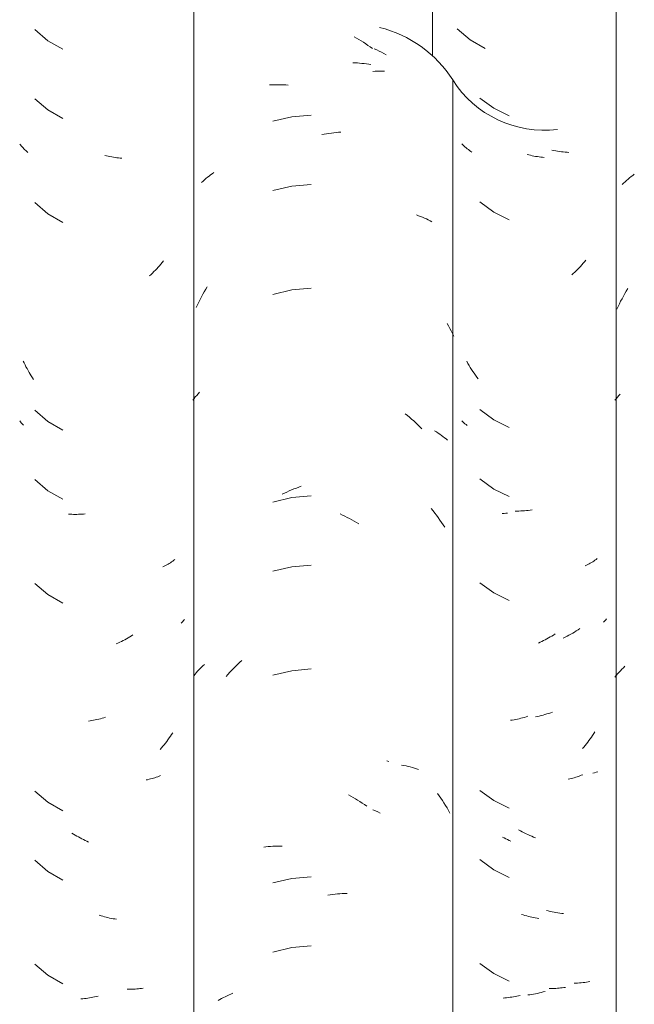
# Model space of a CAD drawing. Header units: metres. Extents: x -27.3 to 21, y -0.3 to 10.3.
# Tile 200 of 255: x 16.469 to 16.737, y 2.908 to 3.337. Entities that reach past the tile are written whole.
import ezdxf

# ---------------------------------------------------------------- set-up
doc = ezdxf.new("R2010")
doc.units = ezdxf.units.M
doc.layers.add('A-GLAZ-CWMG', color=7, linetype='Continuous', lineweight=5)

# ---------------------------------------------------------------- blocks, each defined once
blk = doc.blocks.new('FP_355-FACHADA 03')
at = {"layer": 'A-GLAZ-CWMG', "color": 9, "true_color": 0xc0c0c0}
for p, q in [((21.87721, 3.30302), (21.88327, 3.29858)), ((21.88327, 3.29858), (21.89003, 3.29528)), ((21.86984, 3.28268), (21.8694, 3.28313)), ((21.87029, 3.28224), (21.86984, 3.28268)), ((21.87075, 3.28181), (21.87029, 3.28224)), ((21.87123, 3.28139), (21.87075, 3.28181)), ((21.87172, 3.28098), (21.87123, 3.28139)), ((21.87222, 3.28058), (21.87172, 3.28098)), ((21.87274, 3.28018), (21.87222, 3.28058)), ((21.87326, 3.2798), (21.87274, 3.28018)), ((21.8738, 3.27943), (21.87326, 3.2798)), ((21.90944, 3.28014), (21.9086, 3.28031)), ((21.91027, 3.27999), (21.90944, 3.28014)), ((21.9111, 3.27985), (21.91027, 3.27999)), ((21.91193, 3.27974), (21.9111, 3.27985)), ((21.91276, 3.27963), (21.91193, 3.27974)), ((21.91358, 3.27955), (21.91276, 3.27963)), ((21.9144, 3.27948), (21.91358, 3.27955)), ((21.91522, 3.27942), (21.9144, 3.27948)), ((21.91603, 3.27939), (21.91522, 3.27942)), ((21.87721, 3.2578), (21.88327, 3.25337)), ((21.88327, 3.25337), (21.89003, 3.25007)), ((21.87201, 3.1875), (21.8715, 3.1884)), ((21.87254, 3.18662), (21.87201, 3.1875)), ((21.87308, 3.18574), (21.87254, 3.18662)), ((21.87363, 3.18488), (21.87308, 3.18574)), ((21.87419, 3.18402), (21.87363, 3.18488)), ((21.87476, 3.18318), (21.87419, 3.18402)), ((21.87535, 3.18235), (21.87476, 3.18318)), ((21.87595, 3.18153), (21.87535, 3.18235)), ((21.87656, 3.18072), (21.87595, 3.18153)), ((21.87721, 3.16737), (21.88327, 3.16294)), ((21.86983, 3.16211), (21.8694, 3.16256)), ((21.87028, 3.16168), (21.86983, 3.16211)), ((21.87074, 3.16125), (21.87028, 3.16168)), ((21.87122, 3.16083), (21.87074, 3.16125)), ((21.87171, 3.16042), (21.87122, 3.16083)), ((21.88327, 3.16294), (21.89003, 3.15964)), ((21.87721, 3.13723), (21.88327, 3.1328)), ((21.88327, 3.1328), (21.89003, 3.1295)), ((21.89342, 3.1232), (21.89262, 3.1232)), ((21.89423, 3.12321), (21.89342, 3.1232)), ((21.89504, 3.12324), (21.89423, 3.12321)), ((21.89586, 3.12329), (21.89504, 3.12324)), ((21.89668, 3.12335), (21.89586, 3.12329)), ((21.8975, 3.12343), (21.89668, 3.12335)), ((21.89832, 3.12352), (21.8975, 3.12343)), ((21.89915, 3.12363), (21.89832, 3.12352)), ((21.89998, 3.12376), (21.89915, 3.12363)), ((21.87721, 3.09202), (21.88327, 3.08758)), ((21.88327, 3.08758), (21.89003, 3.08429)), ((21.91686, 3.06957), (21.91605, 3.06912)), ((21.91766, 3.07005), (21.91686, 3.06957)), ((21.91846, 3.07054), (21.91766, 3.07005)), ((21.91925, 3.07104), (21.91846, 3.07054)), ((21.92004, 3.07156), (21.91925, 3.07104)), ((21.92083, 3.07209), (21.92004, 3.07156)), ((21.91442, 3.06825), (21.91359, 3.06784)), ((21.91523, 3.06868), (21.91442, 3.06825)), ((21.91605, 3.06912), (21.91523, 3.06868)), ((21.9081, 3.0354), (21.90726, 3.03512)), ((21.90894, 3.03571), (21.9081, 3.0354)), ((21.90223, 3.03375), (21.9014, 3.03358)), ((21.90307, 3.03394), (21.90223, 3.03375)), ((21.90391, 3.03414), (21.90307, 3.03394)), ((21.90475, 3.03436), (21.90391, 3.03414)), ((21.90559, 3.0346), (21.90475, 3.03436)), ((21.90642, 3.03485), (21.90559, 3.0346)), ((21.90726, 3.03512), (21.90642, 3.03485)), ((21.92858, 3.00967), (21.92788, 3.00947)), ((21.92716, 3.00927), (21.92644, 3.00909)), ((21.92788, 3.00947), (21.92716, 3.00927)), ((21.87721, 3.00159), (21.88327, 2.99716)), ((21.88327, 2.99716), (21.89003, 2.99386)), ((21.89489, 2.98399), (21.89408, 2.98444)), ((21.89571, 2.98356), (21.89489, 2.98399)), ((21.89653, 2.98314), (21.89571, 2.98356)), ((21.89735, 2.98273), (21.89653, 2.98314)), ((21.89817, 2.98235), (21.89735, 2.98273)), ((21.899, 2.98197), (21.89817, 2.98235)), ((21.89983, 2.98162), (21.899, 2.98197)), ((21.90066, 2.98128), (21.89983, 2.98162)), ((21.9015, 2.98096), (21.90066, 2.98128)), ((21.87721, 2.97144), (21.88327, 2.96701)), ((21.88327, 2.96701), (21.89003, 2.96371)), ((21.90704, 2.94909), (21.9062, 2.94931)), ((21.90788, 2.9489), (21.90704, 2.94909)), ((21.90871, 2.94871), (21.90788, 2.9489)), ((21.90955, 2.94855), (21.90871, 2.94871)), ((21.91038, 2.9484), (21.90955, 2.94855)), ((21.91121, 2.94827), (21.91038, 2.9484)), ((21.91204, 2.94815), (21.91121, 2.94827)), ((21.91287, 2.94805), (21.91204, 2.94815)), ((21.91369, 2.94797), (21.91287, 2.94805)), ((21.87721, 2.92623), (21.88327, 2.9218)), ((21.88327, 2.9218), (21.89003, 2.9185)), ((21.91904, 2.91767), (21.91825, 2.91765)), ((21.91983, 2.91771), (21.91904, 2.91767)), ((21.92062, 2.91776), (21.91983, 2.91771)), ((21.9214, 2.91783), (21.92062, 2.91776)), ((21.92217, 2.91791), (21.9214, 2.91783)), ((21.92294, 2.91801), (21.92217, 2.91791)), ((21.9237, 2.91812), (21.92294, 2.91801)), ((21.92445, 2.91825), (21.9237, 2.91812)), ((21.92519, 2.91839), (21.92445, 2.91825)), ((21.89897, 2.91261), (21.89815, 2.9125)), ((21.8998, 2.91273), (21.89897, 2.91261)), ((21.90064, 2.91287), (21.8998, 2.91273)), ((21.90147, 2.91302), (21.90064, 2.91287)), ((21.90231, 2.9132), (21.90147, 2.91302)), ((21.90314, 2.91338), (21.90231, 2.9132)), ((21.90398, 2.91359), (21.90314, 2.91338)), ((21.90482, 2.91381), (21.90398, 2.91359)), ((21.90566, 2.91405), (21.90482, 2.91381)), ((21.8865, 2.8992), (21.88575, 2.89982)), ((21.88725, 2.8986), (21.8865, 2.8992)), ((21.88801, 2.89801), (21.88725, 2.8986)), ((21.88878, 2.89744), (21.88801, 2.89801)), ((21.88956, 2.89689), (21.88878, 2.89744)), ((21.89034, 2.89635), (21.88956, 2.89689)), ((21.89113, 2.89582), (21.89034, 2.89635)), ((21.89192, 2.89531), (21.89113, 2.89582)), ((21.89272, 2.89482), (21.89192, 2.89531))]:
    blk.add_line(p, q, dxfattribs=at)
blk = doc.blocks.new('FP_356-FACHADA 03')
at = {"layer": 'A-GLAZ-CWMG', "color": 9, "true_color": 0xc0c0c0}
for p, q in [((21.83125, 3.32449), (21.83229, 3.324)), ((21.83229, 3.324), (21.83332, 3.32349)), ((21.83332, 3.32349), (21.83434, 3.32296)), ((21.83434, 3.32296), (21.83537, 3.32242)), ((21.83537, 3.32242), (21.83638, 3.32185)), ((21.83054, 3.31466), (21.83158, 3.31473)), ((21.83158, 3.31473), (21.83261, 3.31477)), ((21.83261, 3.31477), (21.83364, 3.3148)), ((21.83364, 3.3148), (21.83467, 3.3148)), ((21.83467, 3.3148), (21.83569, 3.31479)), ((21.84961, 3.25212), (21.8505, 3.25181)), ((21.8505, 3.25181), (21.85137, 3.25149)), ((21.85137, 3.25149), (21.85223, 3.25115)), ((21.85223, 3.25115), (21.85308, 3.25079)), ((21.85308, 3.25079), (21.85392, 3.25041)), ((21.85392, 3.25041), (21.85474, 3.25002)), ((21.85474, 3.25002), (21.85555, 3.24962)), ((21.85555, 3.24962), (21.85635, 3.2492)), ((21.86294, 3.20491), (21.86357, 3.20383)), ((21.86357, 3.20383), (21.86418, 3.20274)), ((21.86418, 3.20274), (21.86477, 3.20164)), ((21.86477, 3.20164), (21.86535, 3.20052)), ((21.86535, 3.20052), (21.86591, 3.1994)), ((21.8447, 3.16555), (21.84564, 3.1648)), ((21.84564, 3.1648), (21.84657, 3.16403)), ((21.84657, 3.16403), (21.84749, 3.16325)), ((21.84749, 3.16325), (21.8484, 3.16244)), ((21.8484, 3.16244), (21.8493, 3.16162)), ((21.8493, 3.16162), (21.85019, 3.16078)), ((21.85019, 3.16078), (21.85107, 3.15993)), ((21.85107, 3.15993), (21.85194, 3.15905)), ((21.85752, 3.1581), (21.85828, 3.15764)), ((21.85828, 3.15764), (21.85903, 3.15716)), ((21.85903, 3.15716), (21.85976, 3.15667)), ((21.85976, 3.15667), (21.86047, 3.15617)), ((21.86047, 3.15617), (21.86117, 3.15565)), ((21.86117, 3.15565), (21.86185, 3.15512)), ((21.86185, 3.15512), (21.86252, 3.15458)), ((21.86252, 3.15458), (21.86317, 3.15402)), ((21.85606, 3.1243), (21.85685, 3.12333)), ((21.85685, 3.12333), (21.85762, 3.12235)), ((21.85762, 3.12235), (21.85838, 3.12135)), ((21.85838, 3.12135), (21.85912, 3.12033)), ((21.85912, 3.12033), (21.85985, 3.1193)), ((21.85985, 3.1193), (21.86057, 3.11826)), ((21.86057, 3.11826), (21.86126, 3.1172)), ((21.86126, 3.1172), (21.86194, 3.11613)), ((21.84316, 3.01262), (21.84411, 3.01243)), ((21.84411, 3.01243), (21.84506, 3.01224)), ((21.84506, 3.01224), (21.846, 3.01202)), ((21.846, 3.01202), (21.84693, 3.01178)), ((21.84693, 3.01178), (21.84784, 3.01153)), ((21.84784, 3.01153), (21.84875, 3.01125)), ((21.84875, 3.01125), (21.84965, 3.01096)), ((21.84965, 3.01096), (21.85053, 3.01066)), ((21.85874, 3.00029), (21.85948, 2.99926)), ((21.85948, 2.99926), (21.8602, 2.99823)), ((21.8602, 2.99823), (21.8609, 2.99718)), ((21.8609, 2.99718), (21.86159, 2.99611)), ((21.83068, 2.99317), (21.83172, 2.9927)), ((21.83172, 2.9927), (21.83275, 2.9922)), ((21.86159, 2.99611), (21.86227, 2.99503)), ((21.86227, 2.99503), (21.86292, 2.99394)), ((21.86292, 2.99394), (21.86356, 2.99284)), ((21.86356, 2.99284), (21.86419, 2.99172)), ((21.83275, 2.9922), (21.83378, 2.99169))]:
    blk.add_line(p, q, dxfattribs=at)
blk = doc.blocks.new('Rectangular Mullion - Telha Fibrocimento - Ondulada-V344-FACHADA 03')
at = {"layer": 'A-GLAZ-CWMG'}
blk.add_line((21.86541, 3.31091), (21.86541, 2.87441), dxfattribs=at)
for centre, major_axis, start_param, end_param in [((21.82068, 3.28307), (0.05286, 0), 0.561652, 1.325949), ((21.90534, 3.33558), (0.04708, 0), 3.700093, 4.83255)]:
    blk.add_ellipse(centre, major_axis=major_axis, ratio=0.988936, start_param=start_param, end_param=end_param, dxfattribs=at)
for name in ['FP_356-FACHADA 03', 'FP_355-FACHADA 03']:
    blk.add_blockref(name, (0, 0), dxfattribs=at)
blk = doc.blocks.new('FP_360-FACHADA 03')
at = {"layer": 'A-GLAZ-CWMG', "color": 9, "true_color": 0xc0c0c0}
for p, q in [((21.94047, 3.26662), (21.94111, 3.26718)), ((21.94111, 3.26718), (21.94176, 3.26774)), ((21.94176, 3.26774), (21.94242, 3.26828)), ((21.94242, 3.26828), (21.94311, 3.26882)), ((21.94311, 3.26882), (21.9438, 3.26934)), ((21.9438, 3.26934), (21.94451, 3.26984)), ((21.93924, 3.26545), (21.93985, 3.26604)), ((21.93985, 3.26604), (21.94047, 3.26662)), ((21.941, 3.21901), (21.94165, 3.22011)), ((21.93856, 3.21452), (21.93915, 3.21566)), ((21.93915, 3.21566), (21.93975, 3.21678)), ((21.93975, 3.21678), (21.94037, 3.2179)), ((21.94037, 3.2179), (21.941, 3.21901)), ((21.93689, 3.21104), (21.93743, 3.21221)), ((21.93743, 3.21221), (21.93799, 3.21337)), ((21.93799, 3.21337), (21.93856, 3.21452)), ((21.9366, 3.17211), (21.93717, 3.17279)), ((21.93717, 3.17279), (21.93775, 3.17346)), ((21.93775, 3.17346), (21.93836, 3.17411)), ((21.93605, 3.17142), (21.9366, 3.17211)), ((21.93721, 3.05227), (21.93782, 3.05296)), ((21.93782, 3.05296), (21.93845, 3.05364)), ((21.93845, 3.05364), (21.9391, 3.05431)), ((21.9391, 3.05431), (21.93977, 3.05496)), ((21.93977, 3.05496), (21.94045, 3.0556)), ((21.93605, 3.05085), (21.93662, 3.05157)), ((21.93662, 3.05157), (21.93721, 3.05227))]:
    blk.add_line(p, q, dxfattribs=at)
blk = doc.blocks.new('FP_361-FACHADA 03')
at = {"layer": 'A-GLAZ-CWMG', "color": 9, "true_color": 0xc0c0c0}
for p, q in [((21.86731, 3.33318), (21.87299, 3.32833)), ((21.87299, 3.32833), (21.87948, 3.3246)), ((21.89853, 3.27826), (21.89778, 3.27845)), ((21.89928, 3.27809), (21.89853, 3.27826)), ((21.90003, 3.27793), (21.89928, 3.27809)), ((21.90078, 3.27778), (21.90003, 3.27793)), ((21.90152, 3.27765), (21.90078, 3.27778)), ((21.90227, 3.27753), (21.90152, 3.27765)), ((21.90301, 3.27742), (21.90227, 3.27753)), ((21.90375, 3.27733), (21.90301, 3.27742)), ((21.90449, 3.27725), (21.90375, 3.27733)), ((21.90523, 3.27719), (21.90449, 3.27725)), ((21.92336, 3.23248), (21.92279, 3.23178)), ((21.9198, 3.22845), (21.91918, 3.22782)), ((21.92042, 3.22909), (21.9198, 3.22845)), ((21.92102, 3.22975), (21.92042, 3.22909)), ((21.92162, 3.23042), (21.92102, 3.22975)), ((21.92221, 3.23109), (21.92162, 3.23042)), ((21.92279, 3.23178), (21.92221, 3.23109)), ((21.91792, 3.22659), (21.91727, 3.22599)), ((21.91855, 3.2272), (21.91792, 3.22659)), ((21.91918, 3.22782), (21.91855, 3.2272)), ((21.88775, 3.12221), (21.88701, 3.12217)), ((21.88848, 3.12227), (21.88775, 3.12221)), ((21.88922, 3.12235), (21.88848, 3.12227)), ((21.92368, 3.09959), (21.92311, 3.09931)), ((21.92423, 3.09987), (21.92368, 3.09959)), ((21.92478, 3.10016), (21.92423, 3.09987)), ((21.92532, 3.10047), (21.92478, 3.10016)), ((21.92585, 3.10078), (21.92532, 3.10047)), ((21.92637, 3.1011), (21.92585, 3.10078)), ((21.92688, 3.10143), (21.92637, 3.1011)), ((21.92738, 3.10177), (21.92688, 3.10143)), ((21.92786, 3.10212), (21.92738, 3.10177)), ((21.92834, 3.10248), (21.92786, 3.10212)), ((21.93142, 3.07514), (21.93107, 3.07477)), ((21.93177, 3.07552), (21.93142, 3.07514)), ((21.93211, 3.07591), (21.93177, 3.07552)), ((21.93244, 3.0763), (21.93211, 3.07591)), ((21.91006, 3.06969), (21.90935, 3.06924)), ((21.90352, 3.06608), (21.90278, 3.06575)), ((21.90426, 3.06643), (21.90352, 3.06608)), ((21.90499, 3.06679), (21.90426, 3.06643)), ((21.90573, 3.06717), (21.90499, 3.06679)), ((21.90646, 3.06756), (21.90573, 3.06717)), ((21.90719, 3.06796), (21.90646, 3.06756)), ((21.90791, 3.06837), (21.90719, 3.06796)), ((21.90863, 3.0688), (21.90791, 3.06837)), ((21.90935, 3.06924), (21.90863, 3.0688)), ((21.89136, 3.03221), (21.89062, 3.03209)), ((21.89211, 3.03233), (21.89136, 3.03221)), ((21.89286, 3.03247), (21.89211, 3.03233)), ((21.8936, 3.03262), (21.89286, 3.03247)), ((21.89435, 3.03279), (21.8936, 3.03262)), ((21.8951, 3.03297), (21.89435, 3.03279)), ((21.89586, 3.03317), (21.8951, 3.03297)), ((21.89661, 3.03337), (21.89586, 3.03317)), ((21.89736, 3.0336), (21.89661, 3.03337)), ((21.89811, 3.03383), (21.89736, 3.0336)), ((21.92737, 3.02706), (21.92687, 3.02629)), ((21.92422, 3.02257), (21.92367, 3.02186)), ((21.92477, 3.02329), (21.92422, 3.02257)), ((21.92531, 3.02403), (21.92477, 3.02329)), ((21.92584, 3.02477), (21.92531, 3.02403)), ((21.92636, 3.02552), (21.92584, 3.02477)), ((21.92687, 3.02629), (21.92636, 3.02552)), ((21.92252, 3.02046), (21.92194, 3.01978)), ((21.9231, 3.02115), (21.92252, 3.02046)), ((21.92367, 3.02186), (21.9231, 3.02115)), ((21.9164, 3.00662), (21.91574, 3.00648)), ((21.91706, 3.00677), (21.9164, 3.00662)), ((21.9177, 3.00694), (21.91706, 3.00677)), ((21.91834, 3.00711), (21.9177, 3.00694)), ((21.91897, 3.0073), (21.91834, 3.00711)), ((21.9196, 3.00749), (21.91897, 3.0073)), ((21.92022, 3.0077), (21.9196, 3.00749)), ((21.92082, 3.00792), (21.92022, 3.0077)), ((21.92142, 3.00816), (21.92082, 3.00792)), ((21.92202, 3.0084), (21.92142, 3.00816)), ((21.88776, 2.98087), (21.88703, 2.98125)), ((21.88849, 2.9805), (21.88776, 2.98087)), ((21.88923, 2.98014), (21.88849, 2.9805)), ((21.88997, 2.97979), (21.88923, 2.98014)), ((21.89071, 2.97946), (21.88997, 2.97979)), ((21.89613, 2.94734), (21.89538, 2.94757)), ((21.89689, 2.94712), (21.89613, 2.94734)), ((21.89764, 2.94691), (21.89689, 2.94712)), ((21.89839, 2.94672), (21.89764, 2.94691)), ((21.89914, 2.94655), (21.89839, 2.94672)), ((21.89989, 2.94638), (21.89914, 2.94655)), ((21.90064, 2.94624), (21.89989, 2.94638)), ((21.90138, 2.9461), (21.90064, 2.94624)), ((21.90213, 2.94598), (21.90138, 2.9461)), ((21.90287, 2.94587), (21.90213, 2.94598)), ((21.90818, 2.91534), (21.90746, 2.91536)), ((21.9089, 2.91535), (21.90818, 2.91534)), ((21.90961, 2.91536), (21.9089, 2.91535)), ((21.91032, 2.91539), (21.90961, 2.91536)), ((21.91103, 2.91543), (21.91032, 2.91539)), ((21.91173, 2.91548), (21.91103, 2.91543)), ((21.91242, 2.91555), (21.91173, 2.91548)), ((21.91311, 2.91563), (21.91242, 2.91555)), ((21.9138, 2.91572), (21.91311, 2.91563)), ((21.91448, 2.91582), (21.9138, 2.91572)), ((21.88814, 2.91125), (21.88741, 2.91119)), ((21.88888, 2.91131), (21.88814, 2.91125)), ((21.88961, 2.91139), (21.88888, 2.91131)), ((21.89036, 2.91149), (21.88961, 2.91139)), ((21.8911, 2.91159), (21.89036, 2.91149)), ((21.89185, 2.91171), (21.8911, 2.91159)), ((21.89259, 2.91185), (21.89185, 2.91171)), ((21.89334, 2.912), (21.89259, 2.91185)), ((21.89409, 2.91216), (21.89334, 2.912)), ((21.89484, 2.91234), (21.89409, 2.91216))]:
    blk.add_line(p, q, dxfattribs=at)
blk = doc.blocks.new('FP_362-FACHADA 03')
at = {"layer": 'A-GLAZ-CWMG', "color": 9, "true_color": 0xc0c0c0}
for p, q in [((21.82254, 3.32975), (21.82355, 3.32916)), ((21.82355, 3.32916), (21.82455, 3.32856)), ((21.82455, 3.32856), (21.82555, 3.32793)), ((21.82555, 3.32793), (21.82654, 3.32729)), ((21.82654, 3.32729), (21.82752, 3.32663)), ((21.82752, 3.32663), (21.82849, 3.32595)), ((21.82849, 3.32595), (21.82946, 3.32526)), ((21.82946, 3.32526), (21.83042, 3.32455)), ((21.82185, 3.31839), (21.82286, 3.31835)), ((21.82286, 3.31835), (21.82387, 3.31829)), ((21.82387, 3.31829), (21.82487, 3.31822)), ((21.82487, 3.31822), (21.82586, 3.31812)), ((21.82586, 3.31812), (21.82685, 3.31801)), ((21.82685, 3.31801), (21.82783, 3.31789)), ((21.82783, 3.31789), (21.8288, 3.31774)), ((21.8288, 3.31774), (21.82976, 3.31758)), ((21.78561, 3.30872), (21.78662, 3.30878)), ((21.78662, 3.30878), (21.78763, 3.30882)), ((21.78763, 3.30882), (21.78864, 3.30884)), ((21.78864, 3.30884), (21.78966, 3.30885)), ((21.78966, 3.30885), (21.79069, 3.30883)), ((21.79069, 3.30883), (21.79172, 3.3088)), ((21.79172, 3.3088), (21.79275, 3.30875)), ((21.79275, 3.30875), (21.79379, 3.30869)), ((21.79526, 3.29483), (21.78702, 3.29292)), ((21.80368, 3.29558), (21.79526, 3.29483)), ((21.8157, 3.28811), (21.81673, 3.28818)), ((21.80835, 3.28712), (21.8094, 3.28731)), ((21.8094, 3.28731), (21.81046, 3.28749)), ((21.81046, 3.28749), (21.81151, 3.28765)), ((21.81151, 3.28765), (21.81256, 3.28779)), ((21.81256, 3.28779), (21.81361, 3.28792)), ((21.81361, 3.28792), (21.81465, 3.28802)), ((21.81465, 3.28802), (21.8157, 3.28811)), ((21.75603, 3.26625), (21.75665, 3.26683)), ((21.75665, 3.26683), (21.75728, 3.2674)), ((21.75728, 3.2674), (21.75793, 3.26796)), ((21.75793, 3.26796), (21.75859, 3.26851)), ((21.75859, 3.26851), (21.75927, 3.26905)), ((21.75927, 3.26905), (21.75996, 3.26957)), ((21.75996, 3.26957), (21.76066, 3.27008)), ((21.76066, 3.27008), (21.76138, 3.27058)), ((21.79526, 3.26469), (21.78702, 3.26277)), ((21.80368, 3.26544), (21.79526, 3.26469)), ((21.75718, 3.21869), (21.75782, 3.21979)), ((21.75782, 3.21979), (21.75848, 3.22088)), ((21.80368, 3.22022), (21.79526, 3.21948)), ((21.75475, 3.21418), (21.75533, 3.21533)), ((21.75533, 3.21533), (21.75593, 3.21646)), ((21.75593, 3.21646), (21.75655, 3.21758)), ((21.75655, 3.21758), (21.75718, 3.21869)), ((21.79526, 3.21948), (21.78702, 3.21756)), ((21.75363, 3.21187), (21.75418, 3.21303)), ((21.75418, 3.21303), (21.75475, 3.21418)), ((21.75272, 3.1722), (21.75329, 3.1729)), ((21.75329, 3.1729), (21.75389, 3.17359)), ((21.75389, 3.17359), (21.7545, 3.17426)), ((21.7545, 3.17426), (21.75513, 3.17493)), ((21.75217, 3.17149), (21.75272, 3.1722)), ((21.79834, 3.13361), (21.79939, 3.13399)), ((21.79105, 3.13049), (21.79208, 3.13099)), ((21.79208, 3.13099), (21.79311, 3.13147)), ((21.79311, 3.13147), (21.79415, 3.13194)), ((21.79415, 3.13194), (21.7952, 3.13239)), ((21.7952, 3.13239), (21.79624, 3.13281)), ((21.80368, 3.12979), (21.79526, 3.12905)), ((21.79624, 3.13281), (21.79729, 3.13322)), ((21.79729, 3.13322), (21.79834, 3.13361)), ((21.79526, 3.12905), (21.78702, 3.12713)), ((21.81637, 3.12193), (21.8174, 3.12145)), ((21.8174, 3.12145), (21.81843, 3.12095)), ((21.81843, 3.12095), (21.81946, 3.12043)), ((21.81946, 3.12043), (21.82048, 3.1199)), ((21.82048, 3.1199), (21.8215, 3.11934)), ((21.8215, 3.11934), (21.82251, 3.11877)), ((21.82251, 3.11877), (21.82352, 3.11818)), ((21.82352, 3.11818), (21.82452, 3.11757)), ((21.80368, 3.09965), (21.79526, 3.09891)), ((21.79526, 3.09891), (21.78702, 3.09699)), ((21.77175, 3.05654), (21.77264, 3.05738)), ((21.77264, 3.05738), (21.77354, 3.05821)), ((21.75317, 3.05218), (21.75371, 3.05281)), ((21.75371, 3.05281), (21.75426, 3.05343)), ((21.75426, 3.05343), (21.75483, 3.05404)), ((21.75483, 3.05404), (21.75541, 3.05464)), ((21.75541, 3.05464), (21.75602, 3.05524)), ((21.75602, 3.05524), (21.75663, 3.05582)), ((21.75663, 3.05582), (21.75726, 3.05639)), ((21.76748, 3.05211), (21.76832, 3.05302)), ((21.76832, 3.05302), (21.76916, 3.05393)), ((21.76916, 3.05393), (21.77001, 3.05481)), ((21.77001, 3.05481), (21.77088, 3.05568)), ((21.77088, 3.05568), (21.77175, 3.05654)), ((21.79526, 3.05369), (21.78702, 3.05177)), ((21.80368, 3.05444), (21.79526, 3.05369)), ((21.75265, 3.05153), (21.75317, 3.05218)), ((21.76666, 3.05118), (21.76748, 3.05211)), ((21.83676, 3.01441), (21.83765, 3.01411)), ((21.81995, 2.99961), (21.82097, 2.99906)), ((21.82097, 2.99906), (21.82199, 2.9985)), ((21.82199, 2.9985), (21.823, 2.99792)), ((21.823, 2.99792), (21.824, 2.99732)), ((21.824, 2.99732), (21.825, 2.9967)), ((21.825, 2.9967), (21.826, 2.99607)), ((21.826, 2.99607), (21.82698, 2.99542)), ((21.82698, 2.99542), (21.82796, 2.99475)), ((21.78308, 2.97692), (21.78407, 2.97703)), ((21.78407, 2.97703), (21.78506, 2.97711)), ((21.78506, 2.97711), (21.78606, 2.97718)), ((21.78606, 2.97718), (21.78707, 2.97723)), ((21.78707, 2.97723), (21.78808, 2.97726)), ((21.78808, 2.97726), (21.7891, 2.97728)), ((21.7891, 2.97728), (21.79013, 2.97727)), ((21.79013, 2.97727), (21.79115, 2.97725)), ((21.79526, 2.96326), (21.78702, 2.96135)), ((21.80368, 2.96401), (21.79526, 2.96326)), ((21.81104, 2.95601), (21.81209, 2.95616)), ((21.81209, 2.95616), (21.81314, 2.95629)), ((21.81314, 2.95629), (21.81418, 2.95641)), ((21.81418, 2.95641), (21.81523, 2.9565)), ((21.81523, 2.9565), (21.81627, 2.95658)), ((21.81627, 2.95658), (21.8173, 2.95663)), ((21.8173, 2.95663), (21.81833, 2.95667)), ((21.81833, 2.95667), (21.81936, 2.9567)), ((21.79526, 2.93312), (21.78702, 2.9312)), ((21.80368, 2.93387), (21.79526, 2.93312)), ((21.76396, 2.91048), (21.76474, 2.91092)), ((21.76474, 2.91092), (21.76553, 2.91135)), ((21.76553, 2.91135), (21.76633, 2.91176)), ((21.76633, 2.91176), (21.76714, 2.91216)), ((21.76714, 2.91216), (21.76797, 2.91255)), ((21.76797, 2.91255), (21.76881, 2.91292)), ((21.76881, 2.91292), (21.76966, 2.91327)), ((21.76319, 2.91003), (21.76396, 2.91048))]:
    blk.add_line(p, q, dxfattribs=at)
blk = doc.blocks.new('FP_363-FACHADA 03')
at = {"layer": 'A-GLAZ-CWMG', "color": 9, "true_color": 0xc0c0c0}
for p, q in [((21.68342, 3.33286), (21.68909, 3.328)), ((21.68909, 3.328), (21.69557, 3.32426)), ((21.68342, 3.30272), (21.68909, 3.29786)), ((21.68909, 3.29786), (21.69557, 3.29411)), ((21.67713, 3.28259), (21.67678, 3.28302)), ((21.67749, 3.28216), (21.67713, 3.28259)), ((21.67786, 3.28175), (21.67749, 3.28216)), ((21.67824, 3.28134), (21.67786, 3.28175)), ((21.67864, 3.28093), (21.67824, 3.28134)), ((21.67904, 3.28054), (21.67864, 3.28093)), ((21.67946, 3.28015), (21.67904, 3.28054)), ((21.67988, 3.27976), (21.67946, 3.28015)), ((21.68032, 3.27939), (21.67988, 3.27976)), ((21.71461, 3.27789), (21.71386, 3.27808)), ((21.71536, 3.27772), (21.71461, 3.27789)), ((21.71611, 3.27756), (21.71536, 3.27772)), ((21.71686, 3.27741), (21.71611, 3.27756)), ((21.7176, 3.27728), (21.71686, 3.27741)), ((21.71835, 3.27716), (21.7176, 3.27728)), ((21.71909, 3.27705), (21.71835, 3.27716)), ((21.71983, 3.27696), (21.71909, 3.27705)), ((21.72057, 3.27688), (21.71983, 3.27696)), ((21.72131, 3.27681), (21.72057, 3.27688)), ((21.68342, 3.25751), (21.68909, 3.25265)), ((21.68909, 3.25265), (21.69557, 3.2489)), ((21.73649, 3.22872), (21.73588, 3.22808)), ((21.7371, 3.22938), (21.73649, 3.22872)), ((21.7377, 3.23004), (21.7371, 3.22938)), ((21.73828, 3.23072), (21.7377, 3.23004)), ((21.73886, 3.23141), (21.73828, 3.23072)), ((21.73944, 3.23211), (21.73886, 3.23141)), ((21.73399, 3.22622), (21.73335, 3.22562)), ((21.73463, 3.22683), (21.73399, 3.22622)), ((21.73526, 3.22745), (21.73463, 3.22683)), ((21.73588, 3.22808), (21.73526, 3.22745)), ((21.67869, 3.18769), (21.67828, 3.18853)), ((21.6791, 3.18686), (21.67869, 3.18769)), ((21.67953, 3.18603), (21.6791, 3.18686)), ((21.67997, 3.18521), (21.67953, 3.18603)), ((21.68042, 3.1844), (21.67997, 3.18521)), ((21.68088, 3.1836), (21.68042, 3.1844)), ((21.68135, 3.1828), (21.68088, 3.1836)), ((21.68183, 3.18202), (21.68135, 3.1828)), ((21.68232, 3.18124), (21.68183, 3.18202)), ((21.68282, 3.18047), (21.68232, 3.18124)), ((21.68342, 3.16708), (21.68909, 3.16222)), ((21.6771, 3.16205), (21.67678, 3.16245)), ((21.67743, 3.16167), (21.6771, 3.16205)), ((21.67776, 3.16129), (21.67743, 3.16167)), ((21.67811, 3.16091), (21.67776, 3.16129)), ((21.67846, 3.16054), (21.67811, 3.16091)), ((21.68909, 3.16222), (21.69557, 3.15847)), ((21.68342, 3.13694), (21.68909, 3.13208)), ((21.68909, 3.13208), (21.69557, 3.12833)), ((21.69879, 3.12182), (21.69808, 3.12187)), ((21.6995, 3.12179), (21.69879, 3.12182)), ((21.70021, 3.12176), (21.6995, 3.12179)), ((21.70092, 3.12176), (21.70021, 3.12176)), ((21.70165, 3.12176), (21.70092, 3.12176)), ((21.70237, 3.12178), (21.70165, 3.12176)), ((21.7031, 3.12181), (21.70237, 3.12178)), ((21.70383, 3.12186), (21.7031, 3.12181)), ((21.70456, 3.12192), (21.70383, 3.12186)), ((21.7053, 3.12199), (21.70456, 3.12192)), ((21.74085, 3.09979), (21.74031, 3.0995)), ((21.74139, 3.1001), (21.74085, 3.09979)), ((21.74192, 3.10041), (21.74139, 3.1001)), ((21.74244, 3.10073), (21.74192, 3.10041)), ((21.74294, 3.10107), (21.74244, 3.10073)), ((21.74344, 3.10141), (21.74294, 3.10107)), ((21.74393, 3.10176), (21.74344, 3.10141)), ((21.74441, 3.10212), (21.74393, 3.10176)), ((21.73975, 3.09922), (21.73918, 3.09894)), ((21.74031, 3.0995), (21.73975, 3.09922)), ((21.68342, 3.09172), (21.68909, 3.08686)), ((21.68909, 3.08686), (21.69557, 3.08311)), ((21.7475, 3.07479), (21.74713, 3.0744)), ((21.74786, 3.07519), (21.7475, 3.07479)), ((21.74821, 3.07559), (21.74786, 3.07519)), ((21.74854, 3.076), (21.74821, 3.07559)), ((21.7196, 3.06572), (21.71886, 3.06538)), ((21.72034, 3.06606), (21.7196, 3.06572)), ((21.72107, 3.06642), (21.72034, 3.06606)), ((21.72181, 3.0668), (21.72107, 3.06642)), ((21.72254, 3.06718), (21.72181, 3.0668)), ((21.72327, 3.06759), (21.72254, 3.06718)), ((21.72399, 3.068), (21.72327, 3.06759)), ((21.72471, 3.06843), (21.72399, 3.068)), ((21.72543, 3.06887), (21.72471, 3.06843)), ((21.72614, 3.06932), (21.72543, 3.06887)), ((21.70744, 3.03185), (21.7067, 3.03173)), ((21.70819, 3.03197), (21.70744, 3.03185)), ((21.70894, 3.03211), (21.70819, 3.03197)), ((21.70969, 3.03226), (21.70894, 3.03211)), ((21.71044, 3.03243), (21.70969, 3.03226)), ((21.71119, 3.03261), (21.71044, 3.03243)), ((21.71194, 3.0328), (21.71119, 3.03261)), ((21.71269, 3.03301), (21.71194, 3.0328)), ((21.71344, 3.03323), (21.71269, 3.03301)), ((21.71419, 3.03346), (21.71344, 3.03323)), ((21.74343, 3.02669), (21.74293, 3.02592)), ((21.74084, 3.02292), (21.7403, 3.0222)), ((21.74138, 3.02366), (21.74084, 3.02292)), ((21.74191, 3.0244), (21.74138, 3.02366)), ((21.74243, 3.02516), (21.74191, 3.0244)), ((21.74293, 3.02592), (21.74243, 3.02516)), ((21.7386, 3.02009), (21.73801, 3.01941)), ((21.73917, 3.02078), (21.7386, 3.02009)), ((21.73974, 3.02149), (21.73917, 3.02078)), ((21.7403, 3.0222), (21.73974, 3.02149)), ((21.73248, 3.00625), (21.73182, 3.00611)), ((21.73313, 3.0064), (21.73248, 3.00625)), ((21.73378, 3.00656), (21.73313, 3.0064)), ((21.73442, 3.00674), (21.73378, 3.00656)), ((21.73505, 3.00693), (21.73442, 3.00674)), ((21.73567, 3.00712), (21.73505, 3.00693)), ((21.73629, 3.00733), (21.73567, 3.00712)), ((21.7369, 3.00755), (21.73629, 3.00733)), ((21.7375, 3.00779), (21.7369, 3.00755)), ((21.73809, 3.00803), (21.7375, 3.00779)), ((21.68342, 3.00129), (21.68909, 2.99643)), ((21.68909, 2.99643), (21.69557, 2.99269)), ((21.70022, 2.98257), (21.69951, 2.98302)), ((21.70094, 2.98213), (21.70022, 2.98257)), ((21.70166, 2.98171), (21.70094, 2.98213)), ((21.70238, 2.98129), (21.70166, 2.98171)), ((21.70311, 2.9809), (21.70238, 2.98129)), ((21.70384, 2.98051), (21.70311, 2.9809)), ((21.70458, 2.98014), (21.70384, 2.98051)), ((21.70532, 2.97978), (21.70458, 2.98014)), ((21.70606, 2.97944), (21.70532, 2.97978)), ((21.7068, 2.9791), (21.70606, 2.97944)), ((21.68342, 2.97115), (21.68909, 2.96629)), ((21.68909, 2.96629), (21.69557, 2.96254)), ((21.71222, 2.94697), (21.71146, 2.9472)), ((21.71297, 2.94675), (21.71222, 2.94697)), ((21.71372, 2.94655), (21.71297, 2.94675)), ((21.71447, 2.94636), (21.71372, 2.94655)), ((21.71522, 2.94618), (21.71447, 2.94636)), ((21.71597, 2.94602), (21.71522, 2.94618)), ((21.71672, 2.94587), (21.71597, 2.94602)), ((21.71746, 2.94573), (21.71672, 2.94587)), ((21.71821, 2.94561), (21.71746, 2.94573)), ((21.71895, 2.9455), (21.71821, 2.94561)), ((21.68342, 2.92594), (21.68909, 2.92108)), ((21.68909, 2.92108), (21.69557, 2.91733)), ((21.7285, 2.91518), (21.72781, 2.91511)), ((21.72919, 2.91526), (21.7285, 2.91518)), ((21.72988, 2.91535), (21.72919, 2.91526)), ((21.73055, 2.91545), (21.72988, 2.91535)), ((21.70422, 2.91089), (21.70349, 2.91084)), ((21.70496, 2.91096), (21.70422, 2.91089)), ((21.7057, 2.91103), (21.70496, 2.91096)), ((21.70644, 2.91113), (21.7057, 2.91103)), ((21.70718, 2.91123), (21.70644, 2.91113)), ((21.70793, 2.91135), (21.70718, 2.91123)), ((21.70867, 2.91149), (21.70793, 2.91135)), ((21.70942, 2.91164), (21.70867, 2.91149)), ((21.71017, 2.9118), (21.70942, 2.91164)), ((21.71092, 2.91197), (21.71017, 2.9118)), ((21.72426, 2.91497), (21.72353, 2.91498)), ((21.72498, 2.91497), (21.72426, 2.91497)), ((21.72569, 2.91499), (21.72498, 2.91497)), ((21.7264, 2.91502), (21.72569, 2.91499)), ((21.72711, 2.91506), (21.7264, 2.91502)), ((21.72781, 2.91511), (21.72711, 2.91506))]:
    blk.add_line(p, q, dxfattribs=at)
blk = doc.blocks.new('Rectangular Mullion - Telha Fibrocimento - Ondulada-2565199-FACHADA 03')
at = {"layer": 'A-GLAZ-CWMG'}
for p, q in [((21.85665, 3.57566), (21.85665, 3.32133)), ((21.93656, 3.57553), (21.93656, 2.87428)), ((21.75268, 3.57527), (21.75268, 2.87402))]:
    blk.add_line(p, q, dxfattribs=at)
for name in ['FP_363-FACHADA 03', 'FP_362-FACHADA 03', 'FP_361-FACHADA 03', 'FP_360-FACHADA 03']:
    blk.add_blockref(name, (0, 0), dxfattribs=at)

msp = doc.modelspace()

# ---------------------------------------------------------------- block references
at = {"layer": 'A-GLAZ-CWMG'}
for name in ['Rectangular Mullion - Telha Fibrocimento - Ondulada-2565199-FACHADA 03', 'Rectangular Mullion - Telha Fibrocimento - Ondulada-V344-FACHADA 03']:
    msp.add_blockref(name, (-5.20782, 0), dxfattribs=at)

doc.saveas('drawing.dxf')
